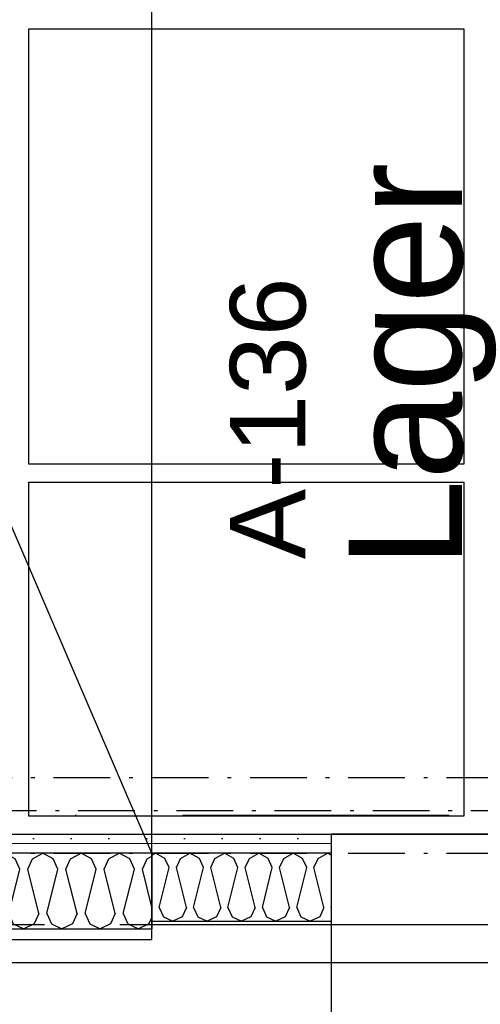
# Model space of a CAD drawing. Header units: millimetres. Extents: x -173281 to 144469, y -85977 to 83288.
# Tile 90 of 256: x -76643 to -76033, y -28322 to -27019. Entities that reach past the tile are written whole.
import ezdxf
from ezdxf.enums import TextEntityAlignment as Align

# ---------------------------------------------------------------- set-up
doc = ezdxf.new("R2010")
doc.units = ezdxf.units.MM
doc.header["$LTSCALE"] = 0.5
doc.header["$MEASUREMENT"] = 0
for name, pattern in [('Akselinje', [1500, 1000, -200, 100, -200]), ('Over snittplan', [260, 150, -50, 10, -50]), ('PLINE', [0]), ('Prikk & stiplet', [1340.555525, 705.555534, -352.777767, 0, -282.222223]), ('Under snittplan', [300, 200, -100])]:
    doc.linetypes.add(name, pattern=pattern)
for name, color, linetype in [('223- Bjelker', 7, 'Continuous'), ('242- Ikke-bærende innervegger', 7, 'Continuous'), ('242- Ikke-bærende innervegger (Skravur)', 7, 'Continuous'), ('242- Ikke-bærende innervegger (Skravur)(Nye konstruksjoner)', 7, 'Continuous'), ('242- Ikke-bærende innervegger(Nye konstruksjoner)', 7, 'Continuous'), ('252- Gulv på grunn_ bunnplate', 7, 'Continuous'), ('252- Gulv på grunn_ bunnplate(Nye konstruksjoner)', 7, 'Continuous'), ('255- Gulvoverflate(Nye konstruksjoner)', 7, 'Continuous'), ('256- Faste himlinger og overflatebehandling(Nye konstruksjoner)', 7, 'Continuous'), ('257- Systemhimlinger(Nye konstruksjoner)', 7, 'Continuous'), ('82-- Modullinjer', 7, 'Continuous'), ('832- Tekst bygning(Nye konstruksjoner)', 7, 'Continuous'), ('862- M___Nettoareal(Nye konstruksjoner)', 7, 'Continuous'), ('862- M___Nettoareal(Polylinje)(Nye konstruksjoner)', 7, 'Continuous'), ('862- M___Nettoareal(Tekst)(Nye konstruksjoner)', 7, 'Continuous')]:
    doc.layers.add(name, color=color, linetype=linetype)
doc.layers.add('236- Innvendig kledning og overflate', color=7, linetype='Continuous', lineweight=0)
doc.layers.add('236- Innvendig kledning og overflate(Nye konstruksjoner)', color=7, linetype='Continuous', lineweight=0)
doc.styles.add('GENERATED_STYLE_1', font='arial.ttf')
doc.styles.add('GENERATED_STYLE_2', font='arial.ttf')
doc.linetypes.add('Lydfuge betonggolv', pattern='A,0,[5,A-2607.111 Plan 1. etasje1.Shx,S=3.968254,R=0,X=0,Y=-3.46945e-18],-600,0', length=600)
pattern_1 = [(180, (0, 0), (0, 86.60254), [0, -50]), (180, (-25, -43.3), (0, 86.60254), [0, -50])]

# ---------------------------------------------------------------- blocks, each defined once
blk = doc.blocks.new('Lager_A-136_33', base_point=(-76089.8, -27447.3))
at = {"layer": '862- M___Nettoareal(Polylinje)(Nye konstruksjoner)', "linetype": 'PLINE', "flags": 128}
blk.add_lwpolyline([(-77155.7, -25941.9), (-77155.7, -28096.9), (-76468.2, -28096.9), (-74293.2, -28096.9), (-74293.2, -25946.9), (-76468.2, -25946.9), (-76468.2, -25941.9)], close=True, dxfattribs=at)
at = {"layer": '862- M___Nettoareal(Tekst)(Nye konstruksjoner)', "style": 'GENERATED_STYLE_1'}
for tag, height, p in [('DUMMY_862', 150, (-76207.6, -27184.2)), ('ROOM_NAME', 150, (-76207.6, -27744.6)), ('DUMMY_861', 100, (-76364.8, -27344.4)), ('ROOM_NUMBER', 100, (-76364.8, -27733.2)), ('DUMMY_863', 100, (-75971.9, -27710.3))]:
    blk.add_attdef(tag, text='', height=height, rotation=90, dxfattribs=at).set_placement(p, align=Align.TOP_LEFT)
blk = doc.blocks.new('*X384')
at = {"layer": '242- Ikke-bærende innervegger (Skravur)', "linetype": 'PLINE'}
for p, q in [((-76468.2, -28124.7), (-76463.2, -28121.9)), ((-76450.8, -28128.9), (-76463.2, -28121.9)), ((-76445.3, -28141.1), (-76450.8, -28128.9)), ((-76435.7, -28141.1), (-76430.2, -28128.9)), ((-76430.2, -28128.9), (-76417.7, -28121.9)), ((-76405.3, -28128.9), (-76417.7, -28121.9)), ((-76399.7, -28141.1), (-76405.3, -28128.9)), ((-76390.2, -28141.1), (-76384.6, -28128.9)), ((-76384.6, -28128.9), (-76372.2, -28121.9)), ((-76359.8, -28128.9), (-76372.2, -28121.9)), ((-76354.2, -28141.1), (-76359.8, -28128.9)), ((-76344.6, -28141.1), (-76339.1, -28128.9)), ((-76339.1, -28128.9), (-76326.7, -28121.9)), ((-76314.2, -28128.9), (-76326.7, -28121.9)), ((-76308.7, -28141.1), (-76314.2, -28128.9)), ((-76299.1, -28141.1), (-76293.6, -28128.9)), ((-76293.6, -28128.9), (-76281.1, -28121.9)), ((-76268.7, -28128.9), (-76281.1, -28121.9)), ((-76263.2, -28141.1), (-76268.7, -28128.9)), ((-76253.6, -28141.1), (-76248, -28128.9)), ((-76248, -28128.9), (-76235.6, -28121.9)), ((-76230.7, -28124.7), (-76235.6, -28121.9)), ((-76458.5, -28193.9), (-76445.3, -28141.1)), ((-76422.5, -28193.9), (-76435.7, -28141.1)), ((-76412.9, -28193.9), (-76399.7, -28141.1)), ((-76377, -28193.9), (-76390.2, -28141.1)), ((-76367.4, -28193.9), (-76354.2, -28141.1)), ((-76331.4, -28193.9), (-76344.6, -28141.1)), ((-76321.9, -28193.9), (-76308.7, -28141.1)), ((-76285.9, -28193.9), (-76299.1, -28141.1)), ((-76276.4, -28193.9), (-76263.2, -28141.1)), ((-76240.4, -28193.9), (-76253.6, -28141.1)), ((-76468, -28193.9), (-76468.2, -28193.3)), ((-76468, -28193.9), (-76468.2, -28194.1)), ((-76458.5, -28193.9), (-76452.9, -28206)), ((-76422.5, -28193.9), (-76428, -28206)), ((-76412.9, -28193.9), (-76407.4, -28206)), ((-76377, -28193.9), (-76382.5, -28206)), ((-76367.4, -28193.9), (-76361.9, -28206)), ((-76331.4, -28193.9), (-76337, -28206)), ((-76321.9, -28193.9), (-76316.3, -28206)), ((-76285.9, -28193.9), (-76291.5, -28206)), ((-76276.4, -28193.9), (-76270.8, -28206)), ((-76240.4, -28193.9), (-76245.9, -28206)), ((-76230.8, -28193.9), (-76230.7, -28193.2)), ((-76230.8, -28193.9), (-76230.7, -28194.2)), ((-76452.9, -28206), (-76440.5, -28211.9)), ((-76428, -28206), (-76440.5, -28211.9)), ((-76407.4, -28206), (-76395, -28211.9)), ((-76382.5, -28206), (-76395, -28211.9)), ((-76361.9, -28206), (-76349.4, -28211.9)), ((-76337, -28206), (-76349.4, -28211.9)), ((-76316.3, -28206), (-76303.9, -28211.9)), ((-76291.5, -28206), (-76303.9, -28211.9)), ((-76270.8, -28206), (-76258.4, -28211.9)), ((-76245.9, -28206), (-76258.4, -28211.9))]:
    blk.add_line(p, q, dxfattribs=at)
blk = doc.blocks.new('*X485')
at = {"layer": '242- Ikke-bærende innervegger (Skravur)(Nye konstruksjoner)', "linetype": 'PLINE'}
for p, q in [((-77205.7, -28129.6), (-77218.2, -28122.7)), ((-77199.5, -28143.2), (-77205.7, -28129.6)), ((-77188.9, -28143.2), (-77182.7, -28129.6)), ((-77182.7, -28129.6), (-77168.9, -28121.9)), ((-77155.1, -28129.6), (-77168.9, -28121.9)), ((-77148.9, -28143.2), (-77155.1, -28129.6)), ((-77138.3, -28143.2), (-77132.1, -28129.6)), ((-77132.1, -28129.6), (-77118.3, -28121.9)), ((-77104.5, -28129.6), (-77118.3, -28121.9)), ((-77098.4, -28143.2), (-77104.5, -28129.6)), ((-77087.7, -28143.2), (-77081.6, -28129.6)), ((-77081.6, -28129.6), (-77067.7, -28121.9)), ((-77053.9, -28129.6), (-77067.7, -28121.9)), ((-77047.8, -28143.2), (-77053.9, -28129.6)), ((-77037.1, -28143.2), (-77031, -28129.6)), ((-77031, -28129.6), (-77017.2, -28121.9)), ((-77003.3, -28129.6), (-77017.2, -28121.9)), ((-76997.2, -28143.2), (-77003.3, -28129.6)), ((-76986.6, -28143.2), (-76980.4, -28129.6)), ((-76980.4, -28129.6), (-76966.6, -28121.9)), ((-76952.8, -28129.6), (-76966.6, -28121.9)), ((-76946.6, -28143.2), (-76952.8, -28129.6)), ((-76936, -28143.2), (-76929.8, -28129.6)), ((-76929.8, -28129.6), (-76916, -28121.9)), ((-76902.2, -28129.6), (-76916, -28121.9)), ((-76896, -28143.2), (-76902.2, -28129.6)), ((-76885.4, -28143.2), (-76879.2, -28129.6)), ((-76879.2, -28129.6), (-76865.4, -28121.9)), ((-76851.6, -28129.6), (-76865.4, -28121.9)), ((-76845.4, -28143.2), (-76851.6, -28129.6)), ((-76834.8, -28143.2), (-76828.6, -28129.6)), ((-76828.6, -28129.6), (-76814.8, -28121.9)), ((-76801, -28129.6), (-76814.8, -28121.9)), ((-76794.8, -28143.2), (-76801, -28129.6)), ((-76784.2, -28143.2), (-76778, -28129.6)), ((-76778, -28129.6), (-76764.2, -28121.9)), ((-76750.4, -28129.6), (-76764.2, -28121.9)), ((-76744.3, -28143.2), (-76750.4, -28129.6)), ((-76733.6, -28143.2), (-76727.5, -28129.6)), ((-76727.5, -28129.6), (-76713.6, -28121.9)), ((-76699.8, -28129.6), (-76713.6, -28121.9)), ((-76693.7, -28143.2), (-76699.8, -28129.6)), ((-76683, -28143.2), (-76676.9, -28129.6)), ((-76676.9, -28129.6), (-76663.1, -28121.9)), ((-76649.2, -28129.6), (-76663.1, -28121.9)), ((-76643.1, -28143.2), (-76649.2, -28129.6)), ((-76632.5, -28143.2), (-76626.3, -28129.6)), ((-76626.3, -28129.6), (-76612.5, -28121.9)), ((-76598.7, -28129.6), (-76612.5, -28121.9)), ((-76592.5, -28143.2), (-76598.7, -28129.6)), ((-76581.9, -28143.2), (-76575.7, -28129.6)), ((-76575.7, -28129.6), (-76561.9, -28121.9)), ((-76548.1, -28129.6), (-76561.9, -28121.9)), ((-76541.9, -28143.2), (-76548.1, -28129.6)), ((-76531.3, -28143.2), (-76525.1, -28129.6)), ((-76525.1, -28129.6), (-76511.3, -28121.9)), ((-76497.5, -28129.6), (-76511.3, -28121.9)), ((-76491.3, -28143.2), (-76497.5, -28129.6)), ((-76480.7, -28143.2), (-76474.5, -28129.6)), ((-76474.5, -28129.6), (-76468.2, -28126.1)), ((-77214.2, -28201.8), (-77199.5, -28143.2)), ((-77174.2, -28201.8), (-77188.9, -28143.2)), ((-77163.6, -28201.8), (-77148.9, -28143.2)), ((-77123.6, -28201.8), (-77138.3, -28143.2)), ((-77113, -28201.8), (-77098.4, -28143.2)), ((-77073.1, -28201.8), (-77087.7, -28143.2)), ((-77062.4, -28201.8), (-77047.8, -28143.2)), ((-77022.5, -28201.8), (-77037.1, -28143.2)), ((-77011.8, -28201.8), (-76997.2, -28143.2)), ((-76971.9, -28201.8), (-76986.6, -28143.2)), ((-76961.3, -28201.8), (-76946.6, -28143.2)), ((-76921.3, -28201.8), (-76936, -28143.2)), ((-76910.7, -28201.8), (-76896, -28143.2)), ((-76870.7, -28201.8), (-76885.4, -28143.2)), ((-76860.1, -28201.8), (-76845.4, -28143.2)), ((-76820.1, -28201.8), (-76834.8, -28143.2)), ((-76809.5, -28201.8), (-76794.8, -28143.2)), ((-76769.5, -28201.8), (-76784.2, -28143.2)), ((-76758.9, -28201.8), (-76744.3, -28143.2)), ((-76719, -28201.8), (-76733.6, -28143.2)), ((-76708.3, -28201.8), (-76693.7, -28143.2)), ((-76668.4, -28201.8), (-76683, -28143.2)), ((-76657.7, -28201.8), (-76643.1, -28143.2)), ((-76617.8, -28201.8), (-76632.5, -28143.2)), ((-76607.2, -28201.8), (-76592.5, -28143.2)), ((-76567.2, -28201.8), (-76581.9, -28143.2)), ((-76556.6, -28201.8), (-76541.9, -28143.2)), ((-76516.6, -28201.8), (-76531.3, -28143.2)), ((-76506, -28201.8), (-76491.3, -28143.2)), ((-76468.2, -28193.3), (-76480.7, -28143.2)), ((-77214.2, -28201.8), (-77208, -28215.4)), ((-77174.2, -28201.8), (-77180.4, -28215.4)), ((-77163.6, -28201.8), (-77157.4, -28215.4)), ((-77123.6, -28201.8), (-77129.8, -28215.4)), ((-77113, -28201.8), (-77106.9, -28215.4)), ((-77073.1, -28201.8), (-77079.2, -28215.4)), ((-77062.4, -28201.8), (-77056.3, -28215.4)), ((-77022.5, -28201.8), (-77028.6, -28215.4)), ((-77011.8, -28201.8), (-77005.7, -28215.4)), ((-76971.9, -28201.8), (-76978.1, -28215.4)), ((-76961.3, -28201.8), (-76955.1, -28215.4)), ((-76921.3, -28201.8), (-76927.5, -28215.4)), ((-76910.7, -28201.8), (-76904.5, -28215.4)), ((-76870.7, -28201.8), (-76876.9, -28215.4)), ((-76860.1, -28201.8), (-76853.9, -28215.4)), ((-76820.1, -28201.8), (-76826.3, -28215.4)), ((-76809.5, -28201.8), (-76803.3, -28215.4)), ((-76769.5, -28201.8), (-76775.7, -28215.4)), ((-76758.9, -28201.8), (-76752.8, -28215.4)), ((-76719, -28201.8), (-76725.1, -28215.4)), ((-76708.3, -28201.8), (-76702.2, -28215.4)), ((-76668.4, -28201.8), (-76674.5, -28215.4)), ((-76657.7, -28201.8), (-76651.6, -28215.4)), ((-76617.8, -28201.8), (-76624, -28215.4)), ((-76607.2, -28201.8), (-76601, -28215.4)), ((-76567.2, -28201.8), (-76573.4, -28215.4)), ((-76556.6, -28201.8), (-76550.4, -28215.4)), ((-76516.6, -28201.8), (-76522.8, -28215.4)), ((-76506, -28201.8), (-76499.8, -28215.4)), ((-76468.2, -28206.5), (-76472.2, -28215.4)), ((-77208, -28215.4), (-77194.2, -28221.9)), ((-77180.4, -28215.4), (-77194.2, -28221.9)), ((-77157.4, -28215.4), (-77143.6, -28221.9)), ((-77129.8, -28215.4), (-77143.6, -28221.9)), ((-77106.9, -28215.4), (-77093, -28221.9)), ((-77079.2, -28215.4), (-77093, -28221.9)), ((-77056.3, -28215.4), (-77042.5, -28221.9)), ((-77028.6, -28215.4), (-77042.5, -28221.9)), ((-77005.7, -28215.4), (-76991.9, -28221.9)), ((-76978.1, -28215.4), (-76991.9, -28221.9)), ((-76955.1, -28215.4), (-76941.3, -28221.9)), ((-76927.5, -28215.4), (-76941.3, -28221.9)), ((-76904.5, -28215.4), (-76890.7, -28221.9)), ((-76876.9, -28215.4), (-76890.7, -28221.9)), ((-76853.9, -28215.4), (-76840.1, -28221.9)), ((-76826.3, -28215.4), (-76840.1, -28221.9)), ((-76803.3, -28215.4), (-76789.5, -28221.9)), ((-76775.7, -28215.4), (-76789.5, -28221.9)), ((-76752.8, -28215.4), (-76738.9, -28221.9)), ((-76725.1, -28215.4), (-76738.9, -28221.9)), ((-76702.2, -28215.4), (-76688.4, -28221.9)), ((-76674.5, -28215.4), (-76688.4, -28221.9)), ((-76651.6, -28215.4), (-76637.8, -28221.9)), ((-76624, -28215.4), (-76637.8, -28221.9)), ((-76601, -28215.4), (-76587.2, -28221.9)), ((-76573.4, -28215.4), (-76587.2, -28221.9)), ((-76550.4, -28215.4), (-76536.6, -28221.9)), ((-76522.8, -28215.4), (-76536.6, -28221.9)), ((-76499.8, -28215.4), (-76486, -28221.9)), ((-76472.2, -28215.4), (-76486, -28221.9))]:
    blk.add_line(p, q, dxfattribs=at)
blk = doc.blocks.new('Standard grid marker[259]', base_point=(20939.5, -28216.9))
at = {"layer": '82-- Modullinjer', "linetype": 'Akselinje'}
blk.add_line((20739.5, -28216.9), (-81321.3, -28216.9), dxfattribs=at)
at = {"layer": '82-- Modullinjer', "style": 'GENERATED_STYLE_2'}
for tag, p in [('AC_MarkerText_1_0', (21062, -28256.9)), ('AC_MarkerText_1_1', (-81898.8, -28256.9))]:
    blk.add_attdef(tag, text='', height=175, rotation=90, dxfattribs=at).set_placement(p, align=Align.TOP_CENTER)

msp = doc.modelspace()

# ---------------------------------------------------------------- hatches: boundary and pattern name
at = {"layer": '242- Ikke-bærende innervegger (Skravur)', "linetype": 'Continuous'}
h = msp.add_hatch(dxfattribs=at)
h.set_pattern_fill('Gips', color=256, style=0, pattern_type=2)
h.set_pattern_definition(pattern_1)
h.paths.add_polyline_path([(-76468.2, -28096.9), (-76468.2, -28109.4), (-76230.7, -28109.4), (-76230.7, -28096.9)])
h = msp.add_hatch(dxfattribs=at)
h.set_pattern_fill('Gips', color=256, style=0, pattern_type=2)
h.set_pattern_definition(pattern_1)
h.paths.add_polyline_path([(-76468.2, -28109.4), (-76468.2, -28121.9), (-76230.7, -28121.9), (-76230.7, -28109.4)])
at = {"layer": '242- Ikke-bærende innervegger (Skravur)(Nye konstruksjoner)', "linetype": 'Continuous'}
h = msp.add_hatch(dxfattribs=at)
h.set_pattern_fill('Gips', color=256, style=0, pattern_type=2)
h.set_pattern_definition(pattern_1)
h.paths.add_polyline_path([(-76468.2, -28096.9), (-77218.2, -28096.9), (-77218.2, -28109.4), (-76468.2, -28109.4)])
h = msp.add_hatch(dxfattribs=at)
h.set_pattern_fill('Gips', color=256, style=0, pattern_type=2)
h.set_pattern_definition(pattern_1)
h.paths.add_polyline_path([(-76468.2, -28109.4), (-77218.2, -28109.4), (-77218.2, -28121.9), (-76468.2, -28121.9)])

# ---------------------------------------------------------------- linework, layer by layer
at = {"layer": '223- Bjelker', "linetype": 'Over snittplan'}
for p, q in [((-77768.2, -28021.9), (-70408.7, -28021.9)), ((-77768.2, -28121.9), (-70408.7, -28121.9))]:
    msp.add_line(p, q, dxfattribs=at)
at = {"layer": '223- Bjelker', "linetype": 'Prikk & stiplet'}
msp.add_line((-77768.2, -28071.9), (-70408.7, -28071.9), dxfattribs=at)
at = {"layer": '236- Innvendig kledning og overflate', "linetype": 'PLINE'}
msp.add_line((-76230.7, -28109.4), (-76468.2, -28109.4), dxfattribs=at)
at = {"layer": '236- Innvendig kledning og overflate', "linetype": 'PLINE', "flags": 128}
for points in [[(-76230.7, -28096.9), (-76468.2, -28096.9)], [(-76468.2, -28096.9), (-76468.2, -28109.4)], [(-76468.2, -28109.4), (-76468.2, -28121.9)]]:
    msp.add_lwpolyline(points, dxfattribs=at)
at = {"layer": '236- Innvendig kledning og overflate(Nye konstruksjoner)', "linetype": 'PLINE'}
msp.add_line((-76468.2, -28109.4), (-77218.2, -28109.4), dxfattribs=at)
at = {"layer": '236- Innvendig kledning og overflate(Nye konstruksjoner)', "linetype": 'PLINE', "flags": 128}
for points in [[(-76468.2, -28096.9), (-77218.2, -28096.9)], [(-76468.2, -28096.9), (-76468.2, -28109.4)], [(-76468.2, -28109.4), (-76468.2, -28121.9)]]:
    msp.add_lwpolyline(points, dxfattribs=at)
at = {"layer": '242- Ikke-bærende innervegger', "linetype": 'PLINE'}
msp.add_line((-76230.7, -28121.9), (-76468.2, -28121.9), dxfattribs=at)
at = {"layer": '242- Ikke-bærende innervegger', "linetype": 'PLINE', "flags": 128}
for points in [[(-76468.2, -28121.9), (-76468.2, -28211.9)], [(-76468.2, -28211.9), (-76230.7, -28211.9)]]:
    msp.add_lwpolyline(points, dxfattribs=at)
at = {"layer": '242- Ikke-bærende innervegger(Nye konstruksjoner)', "linetype": 'PLINE'}
msp.add_line((-76468.2, -28121.9), (-77218.2, -28121.9), dxfattribs=at)
at = {"layer": '242- Ikke-bærende innervegger(Nye konstruksjoner)', "linetype": 'PLINE', "flags": 128}
for points in [[(-75210.7, -28096.9), (-76230.7, -28096.9)], [(-76230.7, -28096.9), (-76230.7, -28109.4)], [(-76230.7, -28109.4), (-76230.7, -28121.9)], [(-76468.2, -28121.9), (-76468.2, -28221.9)], [(-76230.7, -28121.9), (-76230.7, -28211.9)], [(-76230.7, -28211.9), (-76230.7, -28321.9)], [(-77218.2, -28221.9), (-76468.2, -28221.9)], [(-76230.7, -28321.9), (-76230.7, -28446.9)]]:
    msp.add_lwpolyline(points, dxfattribs=at)
at = {"layer": '252- Gulv på grunn_ bunnplate', "linetype": 'PLINE', "flags": 128}
msp.add_lwpolyline([(-77653.7, -28236.4), (-76468.2, -28236.4), (-76468.2, -25956.9), (-68648.2, -25956.9), (-68648.2, -14971.9), (-68648.2, -14846.9), (-70768.2, -14846.9), (-70768.2, -11941.9), (-75053.7, -11941.9), (-75053.7, 2273.1), (-74818.2, 2273.1), (-74818.2, 4673.1), (-63042.7, 4673.1), (-63042.7, 2373.1), (-61492.7, 2373.1), (-61492.7, -15001.9), (-65023.2, -15001.9), (-65023.2, -14971.9), (-65037.7, -14971.9), (-65037.7, -25831.9), (-61478.2, -25831.9), (-61478.2, -37386.4), (-60337.7, -37386.4), (-60337.7, -41897.4), (-61487.7, -41897.4), (-61487.7, -43697.4), (-63278.2, -43697.4), (-63278.2, -41936.9), (-63428.2, -41936.9), (-63428.2, -43701.9), (-65168.2, -43701.9), (-65168.2, -43797.4), (-71027.7, -43797.4), (-71027.7, -44997.4), (-75013.7, -44997.4), (-75013.7, -43797.4), (-76238.2, -43797.4), (-76238.2, -38801.9), (-77653.7, -38801.9)], close=True, dxfattribs=at)
at = {"layer": '252- Gulv på grunn_ bunnplate(Nye konstruksjoner)', "linetype": 'Under snittplan'}
msp.add_line((-76468.2, -28236.4), (-76468.2, -25946.9), dxfattribs=at)
at = {"layer": '252- Gulv på grunn_ bunnplate(Nye konstruksjoner)', "linetype": 'PLINE', "flags": 128}
msp.add_lwpolyline([(-76468.2, -28236.4), (-76468.2, -25956.9), (-77168.2, -25956.9), (-77168.2, -28236.4)], close=True, dxfattribs=at)
at = {"layer": '255- Gulvoverflate(Nye konstruksjoner)', "linetype": 'Lydfuge betonggolv'}
msp.add_line((-68768.2, -28266.9), (-77578.2, -28266.9), dxfattribs=at)
at = {"layer": '256- Faste himlinger og overflatebehandling(Nye konstruksjoner)', "linetype": 'Over snittplan', "flags": 128}
msp.add_lwpolyline([(-69600.7, -28066.2), (-77218.2, -28066.2)], dxfattribs=at)
at = {"layer": '257- Systemhimlinger(Nye konstruksjoner)', "linetype": 'PLINE', "flags": 128}
for points in [[(-76631.2, -27031.4), (-76055.2, -27031.4)], [(-76631.2, -27607.4), (-76631.2, -27031.4)], [(-76055.2, -27031.4), (-76055.2, -27607.4)], [(-76055.2, -27607.4), (-76631.2, -27607.4)], [(-76631.2, -27631.4), (-76055.2, -27631.4)], [(-76631.2, -28072.9), (-76631.2, -27631.4)], [(-76055.2, -27631.4), (-76055.2, -28072.9)], [(-76055.2, -28072.9), (-76631.2, -28072.9)]]:
    msp.add_lwpolyline(points, dxfattribs=at)
at = {"layer": '832- Tekst bygning(Nye konstruksjoner)', "linetype": 'PLINE'}
msp.add_line((-76468.2, -28121.9), (-77418.2, -25911.9), dxfattribs=at)

# ---------------------------------------------------------------- block references
at = {"layer": '242- Ikke-bærende innervegger'}
msp.add_blockref('*X384', (0, 0), dxfattribs=at)
at = {"layer": '242- Ikke-bærende innervegger(Nye konstruksjoner)'}
msp.add_blockref('*X485', (0, 0), dxfattribs=at)
at = {"layer": '82-- Modullinjer', "linetype": 'PLINE'}
msp.add_blockref('Standard grid marker[259]', (20939.5, -28216.9), dxfattribs=at)
at = {"layer": '862- M___Nettoareal(Nye konstruksjoner)', "linetype": 'Continuous'}
ref = msp.add_blockref('Lager_A-136_33', (-76089.8, -27447.3), dxfattribs=at)
ref.add_attrib('ROOM_NAME', 'Lager', dxfattribs={"layer": '862- M___Nettoareal(Tekst)(Nye konstruksjoner)', "color": 7, "height": 150, "rotation": 90, "style": 'GENERATED_STYLE_1'}).set_placement((-76207.6, -27744.6), align=Align.TOP_LEFT)
ref.add_attrib('ROOM_NUMBER', 'A-136', dxfattribs={"layer": '862- M___Nettoareal(Tekst)(Nye konstruksjoner)', "color": 7, "height": 100, "rotation": 90, "style": 'GENERATED_STYLE_1'}).set_placement((-76364.8, -27733.2), align=Align.TOP_LEFT)

# ---------------------------------------------------------------- texts
at = {"layer": '257- Systemhimlinger(Nye konstruksjoner)', "linetype": 'Continuous', "insert": (-75998.6, -26622.8), "char_height": 125, "attachment_point": 1, "rotation": 323.619, "style": 'GENERATED_STYLE_1'}
msp.add_mtext('\\A1;{\\pql;\\fArial|b0|i0|c0|p0;\\W1.000000;Systemhimling}', dxfattribs=at)

doc.saveas('drawing.dxf')
